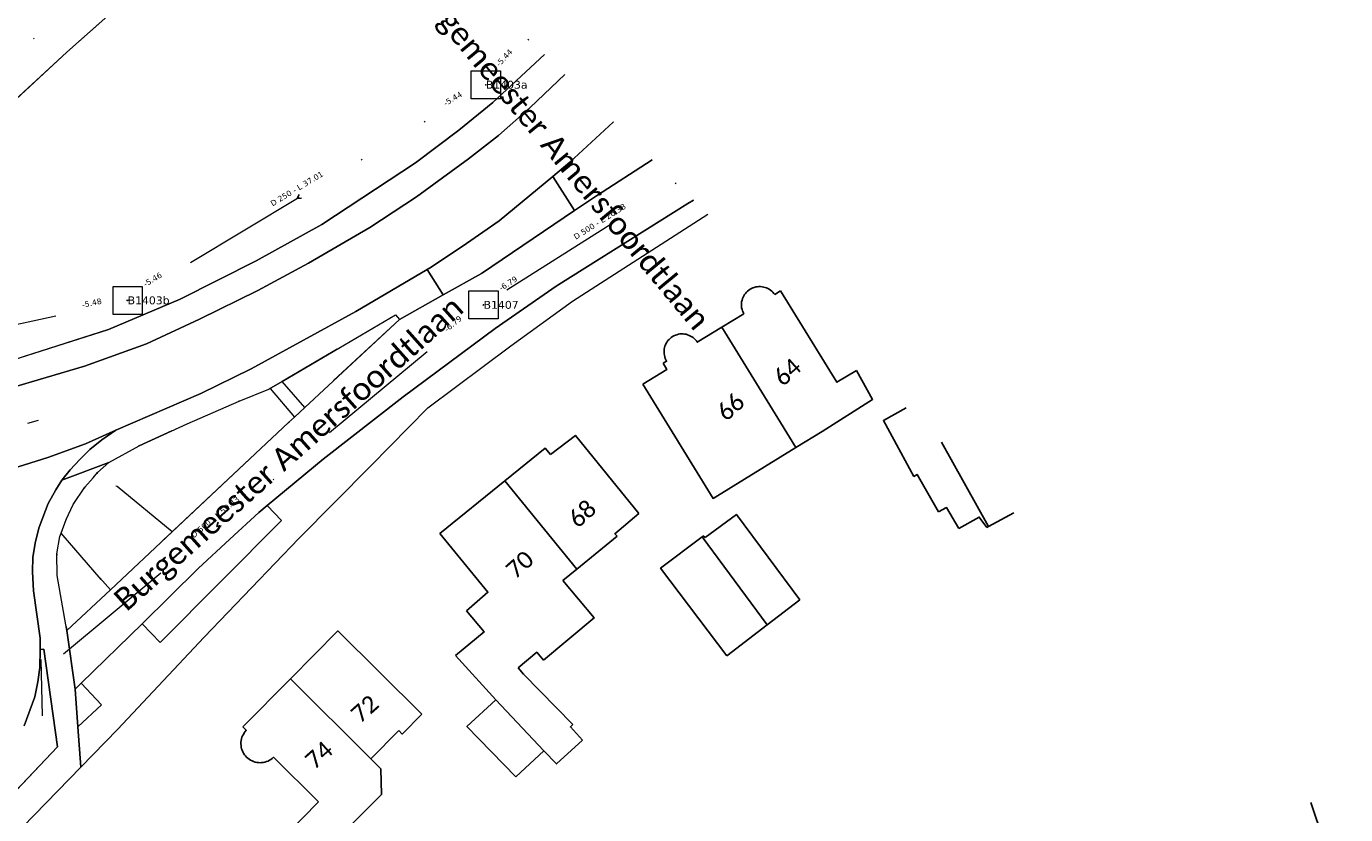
# Model space of a CAD drawing. Header units: metres. Extents: x 113074 to 114313, y 482627 to 483855.
# Tile 58 of 78: x 113766 to 113883, y 483421 to 483491. Entities that reach past the tile are written whole.
import ezdxf
from ezdxf.enums import TextEntityAlignment as Align

# ---------------------------------------------------------------- set-up
doc = ezdxf.new("R2010")
doc.units = ezdxf.units.M
doc.header["$MEASUREMENT"] = 0
doc.linetypes.add('DGN Style 2', pattern=[50.429501, 30.257701, -20.1718])
doc.linetypes.add('DGN Style 6', pattern=[30.473618, 0.016022, -6.408752, 11.215317, -6.408752, 0.016022, -6.408752])
for name, color, linetype, lineweight in [('BGT-Lijnen - BTD Groenvoorziening  gras- en kruidachtigen (v)', 94, 'Continuous', 13), ('BGT-Lijnen - Huisnummer overig (t)', 252, 'Continuous', 13), ('BGT-Lijnen - ORL Straatnaam (t)', 7, 'Continuous', 13), ('BGT-Lijnen - OTD Open verharding (v)', 7, 'Continuous', 13), ('BGT-Lijnen - PND grondvlak pand (v_mv)', 1, 'Continuous', 13), ('BGT-Lijnen - SHD Hek (l)', 211, 'Continuous', 13), ('BGT-Lijnen - WGD Rijbaan - Lokale weg (v)', 7, 'Continuous', 13), ('BGT-Lijnen - WGD Rijbaan - Lokale weg verkeersdrempel (v)', 7, 'Continuous', 13), ('BGT-Lijnen - WGD Voetpad (v)', 7, 'Continuous', 13), ('BGT-Lijnen - XXX Haagvoet BTD (v)', 211, 'Continuous', 13), ('Riolering - BOBs', 7, 'Continuous', 13), ('Riolering - Gemengd riool', 7, 'Continuous', 13), ('Riolering - KNOOP_NUMMER', 7, 'Continuous', 13), ('Riolering - KNOOP_RIOOLPUT', 7, 'Continuous', 13), ('Riolering - Leidingtekst', 7, 'Continuous', 13), ('Riolering - Level 63', 7, 'Continuous', 13), ('Riolering - Stroomrichting', 7, 'Continuous', 13)]:
    doc.layers.add(name, color=color, linetype=linetype, lineweight=lineweight)
doc.styles.add('Style-Calibri', font='calibri.ttf')
doc.styles.add('Style-Verdana', font='verdana.ttf')

# ---------------------------------------------------------------- blocks, each defined once
blk = doc.blocks.new('rioput')
at = {"layer": 'Riolering - Level 63', "linetype": 'Continuous', "lineweight": 13}
blk.add_3dface([(-1.29, 1.24), (1.29, 1.24), (1.29, -1.24), (-1.29, -1.24)], dxfattribs=at)

msp = doc.modelspace()

# ---------------------------------------------------------------- linework, layer by layer
at = {"layer": 'BGT-Lijnen - BTD Groenvoorziening  gras- en kruidachtigen (v)', "linetype": 'DGN Style 2', "lineweight": 13, "flags": 128}
for points in [[(113781.85, 483498.55), (113777.3, 483494.79), (113770.01, 483488.29)], [(113770.01, 483488.29), (113762.22, 483481.08), (113760, 483478.93)], [(113804.71, 483481.37), (113807.72, 483483.81), (113812.28, 483488.06)], [(113792.58, 483473.01), (113800.89, 483478.48), (113804.71, 483481.37)], [(113780.05, 483466.41), (113786.78, 483469.8), (113792.58, 483473.01)], [(113762.36, 483460.1), (113773.71, 483463.71), (113780.05, 483466.41)], [(113787.01, 483447.51), (113784.45, 483445.14), (113781.64, 483442.54)], [(113789.01, 483446.81), (113787.75, 483448.12), (113787.01, 483447.51)], [(113778.27, 483436), (113789.01, 483446.81)], [(113781.64, 483442.54), (113776.68, 483437.64), (113778.27, 483436)], [(113758.3, 483415.28), (113769.19, 483426.77), (113767.98, 483435.42)], [(113767.66, 483435.39), (113767.64, 483433.79), (113767.46, 483432.5)], [(113767.98, 483435.42), (113767.66, 483435.39)], [(113767.46, 483432.5), (113767.19, 483431.17), (113766.25, 483428.62)], [(113771.3, 483432.39), (113770.75, 483431.86), (113770.99, 483428.54)], [(113770.99, 483428.54), (113773.08, 483430.49), (113771.3, 483432.39)]]:
    msp.add_lwpolyline(points, dxfattribs=at)
at = {"layer": 'BGT-Lijnen - ORL Straatnaam (t)', "linetype": 'Continuous', "lineweight": 13, "flags": 128}
msp.add_lwpolyline([(113766.56, 483455.41), (113767.52, 483455.7)], dxfattribs=at)
at = {"layer": 'BGT-Lijnen - OTD Open verharding (v)', "linetype": 'Continuous', "lineweight": 13, "flags": 128}
for points in [[(113789.07, 483459.1), (113787.9, 483458.44), (113788, 483458.48)], [(113791.07, 483456.82), (113789.07, 483459.1)], [(113788, 483458.48), (113790.16, 483455.96), (113791.07, 483456.82)]]:
    msp.add_lwpolyline(points, dxfattribs=at)
at = {"layer": 'BGT-Lijnen - PND grondvlak pand (v_mv)', "linetype": 'Continuous', "lineweight": 25, "flags": 128}
for points in [[(113830.08, 483466.92), (113830, 483466.81), (113829.92, 483466.7)], [(113830.27, 483467.12), (113830.17, 483467.03), (113830.08, 483466.92)], [(113830.49, 483467.28), (113830.37, 483467.21), (113830.27, 483467.12)], [(113830.73, 483467.41), (113830.61, 483467.35), (113830.49, 483467.28)], [(113831, 483467.49), (113830.86, 483467.45), (113830.73, 483467.41)], [(113831.27, 483467.52), (113831.13, 483467.51), (113831, 483467.49)], [(113831.54, 483467.51), (113831.4, 483467.52), (113831.27, 483467.52)], [(113831.81, 483467.45), (113831.68, 483467.48), (113831.54, 483467.51)], [(113832.06, 483467.35), (113831.94, 483467.4), (113831.81, 483467.45)], [(113832.3, 483467.2), (113832.18, 483467.28), (113832.06, 483467.35)], [(113832.5, 483467.02), (113832.4, 483467.12), (113832.3, 483467.2)], [(113832.67, 483466.81), (113832.59, 483466.92), (113832.5, 483467.02)], [(113833.19, 483467.13), (113832.67, 483466.81)], [(113839.9, 483460.1), (113838.17, 483459.04), (113833.19, 483467.13)], [(113829.74, 483466.18), (113829.73, 483466.04), (113829.72, 483465.91)], [(113829.72, 483465.91), (113829.73, 483465.77), (113829.74, 483465.63)], [(113829.81, 483466.45), (113829.77, 483466.31), (113829.74, 483466.18)], [(113829.92, 483466.7), (113829.86, 483466.57), (113829.81, 483466.45)], [(113829.93, 483465.12), (113827.99, 483463.93), (113833.17, 483455.49)], [(113829.74, 483465.63), (113829.77, 483465.5), (113829.81, 483465.37)], [(113829.81, 483465.37), (113829.86, 483465.24), (113829.93, 483465.12)], [(113827.99, 483463.93), (113825.81, 483462.59), (113825.73, 483462.7)], [(113834.54, 483453.26), (113833.17, 483455.49), (113827.99, 483463.93)], [(113823, 483462.37), (113822.95, 483462.25), (113822.91, 483462.11)], [(113823.14, 483462.62), (113823.06, 483462.5), (113823, 483462.37)], [(113823.31, 483462.83), (113823.22, 483462.73), (113823.14, 483462.62)], [(113823.51, 483463.01), (113823.41, 483462.93), (113823.31, 483462.83)], [(113823.75, 483463.16), (113823.63, 483463.09), (113823.51, 483463.01)], [(113824.01, 483463.26), (113823.88, 483463.21), (113823.75, 483463.16)], [(113824.28, 483463.32), (113824.14, 483463.29), (113824.01, 483463.26)], [(113824.55, 483463.33), (113824.41, 483463.33), (113824.28, 483463.32)], [(113824.82, 483463.29), (113824.69, 483463.31), (113824.55, 483463.33)], [(113825.09, 483463.2), (113824.96, 483463.25), (113824.82, 483463.29)], [(113825.33, 483463.08), (113825.21, 483463.14), (113825.09, 483463.2)], [(113825.55, 483462.91), (113825.44, 483463), (113825.33, 483463.08)], [(113825.73, 483462.7), (113825.65, 483462.81), (113825.55, 483462.91)], [(113823.03, 483461.04), (113823.09, 483460.91), (113822.78, 483460.73)], [(113822.91, 483462.11), (113822.89, 483461.98), (113822.87, 483461.84)], [(113822.87, 483461.84), (113822.87, 483461.7), (113822.88, 483461.57)], [(113822.88, 483461.57), (113822.9, 483461.43), (113822.93, 483461.29)], [(113822.93, 483461.29), (113822.97, 483461.16), (113823.03, 483461.04)], [(113822.78, 483460.73), (113823.12, 483460.18), (113820.99, 483458.87)], [(113836.85, 483454.68), (113841.32, 483457.52), (113839.9, 483460.1)], [(113820.99, 483458.87), (113827.21, 483448.75), (113834.54, 483453.26)], [(113844.3, 483456.78), (113842.28, 483455.65), (113844.97, 483450.71)], [(113833.17, 483455.49), (113834.54, 483453.26), (113836.85, 483454.68)], [(113820.64, 483447.43), (113815.03, 483454.34), (113812.81, 483452.64)], [(113812.81, 483452.64), (113812.34, 483453.22), (113808.77, 483450.32)], [(113851.43, 483446.19), (113851.58, 483446.27), (113847.43, 483453.73)], [(113847.43, 483453.73), (113851.58, 483446.27), (113853.84, 483447.47)], [(113844.97, 483450.71), (113845.27, 483450.88), (113847.17, 483447.58)], [(113815.14, 483442.5), (113808.77, 483450.32), (113803.04, 483445.65)], [(113808.77, 483450.32), (113815.14, 483442.5), (113818.71, 483445.41)], [(113818.71, 483445.41), (113818.52, 483445.63), (113820.64, 483447.43)], [(113834.88, 483439.78), (113829.28, 483447.34), (113826.5, 483445.29)], [(113847.17, 483447.58), (113847.87, 483447.95), (113848.96, 483446.09)], [(113848.96, 483446.09), (113850.77, 483447.1), (113851.43, 483446.19)], [(113803.04, 483445.65), (113807.28, 483440.45), (113805.4, 483438.81)], [(113826.23, 483445.35), (113822.57, 483442.57), (113828.43, 483434.83)], [(113826.5, 483445.29), (113826.34, 483445.44), (113826.23, 483445.35)], [(113828.43, 483434.83), (113832.01, 483437.57), (113826.23, 483445.35)], [(113826.23, 483445.35), (113832.01, 483437.57), (113834.88, 483439.78)], [(113813.91, 483441.5), (113815.14, 483442.5)], [(113812.19, 483434.44), (113816.68, 483438.18), (113813.91, 483441.5)], [(113805.4, 483438.81), (113806.95, 483436.93), (113804.41, 483434.85)], [(113801.45, 483429.64), (113794.01, 483437.02), (113789.8, 483432.77)], [(113804.41, 483434.85), (113807.99, 483430.93), (113812.23, 483426.41)], [(113809.95, 483433.76), (113811.6, 483435.14), (113812.19, 483434.44)], [(113814.8, 483428.74), (113810.43, 483433.18), (113809.95, 483433.76)], [(113796.93, 483425.7), (113789.8, 483432.77), (113785.59, 483428.52)], [(113789.8, 483432.77), (113796.93, 483425.7), (113799.4, 483428.19)], [(113807.99, 483430.93), (113805.43, 483428.55), (113809.74, 483424.09)], [(113809.74, 483424.09), (113812.23, 483426.41), (113807.99, 483430.93)], [(113799.4, 483428.19), (113799.71, 483427.88), (113801.45, 483429.64)], [(113785.59, 483428.52), (113785.89, 483428.22), (113785.8, 483428.11)], [(113815.65, 483427.34), (113814.59, 483428.52), (113814.8, 483428.74)], [(113785.45, 483427.31), (113785.43, 483427.17), (113785.43, 483427.02)], [(113785.52, 483427.6), (113785.48, 483427.46), (113785.45, 483427.31)], [(113785.64, 483427.86), (113785.57, 483427.73), (113785.52, 483427.6)], [(113785.8, 483428.11), (113785.71, 483427.99), (113785.64, 483427.86)], [(113812.23, 483426.41), (113813.36, 483425.24), (113815.65, 483427.34)], [(113785.43, 483427.02), (113785.44, 483426.88), (113785.46, 483426.73)], [(113785.46, 483426.73), (113785.49, 483426.59), (113785.54, 483426.45)], [(113785.54, 483426.45), (113785.59, 483426.32), (113785.66, 483426.19)], [(113785.66, 483426.19), (113785.74, 483426.06), (113785.83, 483425.95)], [(113785.83, 483425.95), (113785.93, 483425.84), (113786.04, 483425.74)], [(113786.04, 483425.74), (113786.16, 483425.66), (113786.28, 483425.58)], [(113786.28, 483425.58), (113786.41, 483425.51), (113786.54, 483425.45)], [(113786.54, 483425.45), (113786.68, 483425.41), (113786.83, 483425.38)], [(113786.83, 483425.38), (113786.97, 483425.36), (113787.12, 483425.35)], [(113787.12, 483425.35), (113787.26, 483425.36), (113787.41, 483425.37)], [(113787.41, 483425.37), (113787.55, 483425.4), (113787.69, 483425.45)], [(113787.69, 483425.45), (113787.83, 483425.5), (113787.96, 483425.56)], [(113787.96, 483425.56), (113788.08, 483425.64), (113788.2, 483425.73)], [(113788.2, 483425.73), (113788.31, 483425.83), (113792.3, 483421.87)], [(113797.82, 483424.82), (113796.93, 483425.7)], [(113791.93, 483416.56), (113797.86, 483422.54), (113797.82, 483424.82)], [(113792.3, 483421.87), (113789.46, 483419), (113791.93, 483416.56)], [(113880.1, 483421.82), (113883.47, 483411.83), (113885.21, 483412.42)]]:
    msp.add_lwpolyline(points, dxfattribs=at)
at = {"layer": 'BGT-Lijnen - SHD Hek (l)', "linetype": 'Continuous', "lineweight": 13, "flags": 128}
msp.add_lwpolyline([(113767.73, 483434.49), (113767.84, 483429.49)], dxfattribs=at)
at = {"layer": 'BGT-Lijnen - WGD Rijbaan - Lokale weg (v)', "linetype": 'Continuous', "lineweight": 13, "flags": 128}
for points in [[(113770.01, 483488.29), (113777.3, 483494.79), (113781.85, 483498.55)], [(113760, 483478.93), (113762.22, 483481.08), (113770.01, 483488.29)], [(113814.09, 483486.29), (113811.01, 483483.37), (113808.23, 483480.9)], [(113813.02, 483477.28), (113814.53, 483478.53), (113818.38, 483482.07)], [(113818.38, 483482.07), (113818.4, 483482.09)], [(113808.23, 483480.9), (113805.57, 483478.82), (113800.97, 483475.47)], [(113821.83, 483478.74), (113816.89, 483475.57)], [(113805.4, 483471.33), (113808.29, 483473.34), (113813.02, 483477.28)], [(113800.97, 483475.47), (113796.84, 483472.75), (113791.4, 483469.59)], [(113816.89, 483475.57), (113814.94, 483474.25), (113806.71, 483468.68)], [(113824.99, 483474.89), (113825.47, 483475.18)], [(113807.92, 483463.81), (113813.33, 483467.55), (113824.99, 483474.89)], [(113801.91, 483469.03), (113802.25, 483469.23), (113805.4, 483471.33)], [(113791.4, 483469.59), (113786.93, 483467.16), (113781.77, 483464.62)], [(113786.34, 483460.24), (113795.6, 483465.32), (113801.91, 483469.03)], [(113806.71, 483468.68), (113803.33, 483466.79), (113799.45, 483464.61)], [(113781.77, 483464.62), (113777.07, 483462.46), (113771.58, 483460.46)], [(113799.45, 483464.61), (113791.07, 483456.82), (113790.16, 483455.96)], [(113792.69, 483452.23), (113799.79, 483457.75), (113807.92, 483463.81)], [(113771.58, 483460.46), (113764.8, 483458.45), (113759.18, 483457.04)], [(113774.37, 483454.79), (113781.88, 483458.04), (113786.34, 483460.24)], [(113790.16, 483455.96), (113789.64, 483455.48), (113779.35, 483445.81)], [(113768.33, 483452.37), (113771.67, 483453.59), (113774.37, 483454.79)], [(113773.12, 483453.95), (113774.37, 483454.79), (113771.67, 483453.59)], [(113771.67, 483453.59), (113768.33, 483452.37), (113763.14, 483450.75)], [(113771.16, 483452.21), (113772.06, 483453.09), (113773.12, 483453.95)], [(113752.85, 483448.19), (113763.14, 483450.75), (113768.33, 483452.37)], [(113769.58, 483450.36), (113770.32, 483451.29), (113771.16, 483452.21)], [(113787.01, 483447.51), (113787.75, 483448.12), (113792.69, 483452.23)], [(113767.57, 483446.2), (113768.38, 483448.31), (113769.04, 483449.52)], [(113769.04, 483449.52), (113769.58, 483450.36)], [(113781.64, 483442.54), (113784.45, 483445.14), (113787.01, 483447.51)], [(113767, 483443.54), (113767.24, 483444.93), (113767.57, 483446.2)], [(113779.35, 483445.81), (113773.87, 483440.66), (113770.02, 483437.05)], [(113767.06, 483440.57), (113766.98, 483442.26), (113767, 483443.54)], [(113771.3, 483432.39), (113776.68, 483437.64), (113781.64, 483442.54)], [(113767.66, 483435.39), (113767.67, 483436.38), (113767.06, 483440.57)], [(113770.02, 483437.05), (113770.75, 483431.86), (113771.3, 483432.39)], [(113767.46, 483432.5), (113767.64, 483433.79), (113767.66, 483435.39)], [(113766.25, 483428.62), (113767.19, 483431.17), (113767.46, 483432.5)]]:
    msp.add_lwpolyline(points, dxfattribs=at)
at = {"layer": 'BGT-Lijnen - WGD Rijbaan - Lokale weg verkeersdrempel (v)', "linetype": 'Continuous', "lineweight": 13, "flags": 128}
for points in [[(113814.94, 483474.25), (113813.02, 483477.28), (113808.29, 483473.34)], [(113803.33, 483466.79), (113806.71, 483468.68), (113814.94, 483474.25)], [(113808.29, 483473.34), (113805.4, 483471.33), (113802.25, 483469.23)], [(113802.25, 483469.23), (113801.91, 483469.03), (113803.33, 483466.79)]]:
    msp.add_lwpolyline(points, dxfattribs=at)
at = {"layer": 'BGT-Lijnen - WGD Voetpad (v)', "linetype": 'Continuous', "lineweight": 13, "flags": 128}
for points in [[(113812.28, 483488.06), (113807.72, 483483.81)], [(113808.23, 483480.9), (113811.01, 483483.37), (113814.09, 483486.29)], [(113807.72, 483483.81), (113804.71, 483481.37), (113800.89, 483478.48)], [(113818.38, 483482.07), (113814.53, 483478.53), (113813.02, 483477.28)], [(113818.4, 483482.09), (113818.38, 483482.07)], [(113800.97, 483475.47), (113805.57, 483478.82), (113808.23, 483480.9)], [(113816.89, 483475.57), (113821.83, 483478.74)], [(113800.89, 483478.48), (113792.58, 483473.01), (113786.78, 483469.8)], [(113813.02, 483477.28), (113814.94, 483474.25), (113816.89, 483475.57)], [(113791.4, 483469.59), (113796.84, 483472.75), (113800.97, 483475.47)], [(113825.47, 483475.18), (113824.99, 483474.89)], [(113824.99, 483474.89), (113813.33, 483467.55), (113807.92, 483463.81)], [(113809.3, 483462.27), (113814.76, 483466.23), (113826.75, 483473.93)], [(113786.78, 483469.8), (113780.05, 483466.41), (113773.71, 483463.71)], [(113781.77, 483464.62), (113786.93, 483467.16), (113791.4, 483469.59)], [(113803.33, 483466.79), (113801.91, 483469.03), (113795.6, 483465.32)], [(113799.11, 483465.01), (113799.45, 483464.61), (113803.33, 483466.79)], [(113771.58, 483460.46), (113777.07, 483462.46), (113781.77, 483464.62)], [(113795.6, 483465.32), (113786.34, 483460.24), (113781.88, 483458.04)], [(113789.07, 483459.1), (113799.11, 483465.01)], [(113773.71, 483463.71), (113762.36, 483460.1), (113755.76, 483458.76)], [(113807.92, 483463.81), (113799.79, 483457.75), (113792.69, 483452.23)], [(113796.93, 483451.63), (113801.97, 483456.79), (113809.3, 483462.27)], [(113759.18, 483457.04), (113764.8, 483458.45), (113771.58, 483460.46)], [(113785.28, 483457.37), (113787.9, 483458.44), (113789.07, 483459.1)], [(113781.88, 483458.04), (113774.37, 483454.79), (113773.12, 483453.95)], [(113776.41, 483453.42), (113780.66, 483455.35), (113785.28, 483457.37)], [(113769.58, 483450.36), (113773.75, 483451.95), (113776.41, 483453.42)], [(113773.12, 483453.95), (113772.06, 483453.09), (113771.16, 483452.21)], [(113771.16, 483452.21), (113770.32, 483451.29), (113769.58, 483450.36)], [(113772.73, 483451.04), (113773.75, 483451.95), (113769.58, 483450.36)], [(113792.69, 483452.23), (113787.75, 483448.12), (113789.01, 483446.81)], [(113771.62, 483449.74), (113772.34, 483450.58), (113772.73, 483451.04)], [(113782.18, 483436.46), (113790.54, 483445.2), (113796.93, 483451.63)], [(113769.58, 483450.36), (113769.04, 483449.52), (113768.38, 483448.31)], [(113769.95, 483446.88), (113770.59, 483448.22), (113771.62, 483449.74)], [(113768.38, 483448.31), (113767.57, 483446.2), (113767.24, 483444.93)], [(113769.4, 483445.38), (113769.51, 483445.68), (113769.95, 483446.88)], [(113789.01, 483446.81), (113778.27, 483436), (113776.68, 483437.64)], [(113767.24, 483444.93), (113767, 483443.54), (113766.98, 483442.26)], [(113769.15, 483441.93), (113769.14, 483443.84), (113769.4, 483445.38)], [(113766.98, 483442.26), (113767.06, 483440.57), (113767.67, 483436.38)], [(113770.75, 483431.86), (113770.02, 483437.05), (113769.15, 483441.93)], [(113776.68, 483437.64), (113771.3, 483432.39), (113773.08, 483430.49)], [(113767.98, 483435.42), (113769.19, 483426.77), (113758.3, 483415.28)], [(113767.67, 483436.38), (113767.66, 483435.39), (113767.98, 483435.42)], [(113771.25, 483424.94), (113774.51, 483428.28), (113782.18, 483436.46)], [(113771.25, 483424.94), (113770.99, 483428.54), (113770.75, 483431.86)], [(113773.08, 483430.49), (113770.99, 483428.54), (113771.25, 483424.94)], [(113740.9, 483393.88), (113750.6, 483403.74), (113771.25, 483424.94)]]:
    msp.add_lwpolyline(points, dxfattribs=at)
at = {"layer": 'BGT-Lijnen - XXX Haagvoet BTD (v)', "linetype": 'DGN Style 6', "lineweight": 13, "flags": 128}
for points in [[(113799.45, 483464.61), (113799.11, 483465.01), (113789.07, 483459.1)], [(113789.07, 483459.1), (113791.07, 483456.82), (113799.45, 483464.61)], [(113788, 483458.48), (113787.9, 483458.44), (113785.28, 483457.37)], [(113789.64, 483455.48), (113790.16, 483455.96), (113788, 483458.48)], [(113785.28, 483457.37), (113780.66, 483455.35), (113776.41, 483453.42)], [(113774.46, 483449.81), (113779.35, 483445.81), (113789.64, 483455.48)], [(113776.41, 483453.42), (113773.75, 483451.95), (113772.73, 483451.04)], [(113774.46, 483449.81), (113772.34, 483450.58), (113771.62, 483449.74)], [(113772.73, 483451.04), (113772.34, 483450.58), (113774.46, 483449.81)], [(113771.62, 483449.74), (113770.59, 483448.22), (113769.95, 483446.88)], [(113773.87, 483440.66), (113779.35, 483445.81), (113774.46, 483449.81)], [(113769.95, 483446.88), (113769.51, 483445.68), (113773.87, 483440.66)], [(113769.51, 483445.68), (113769.4, 483445.38), (113769.14, 483443.84)], [(113770.02, 483437.05), (113773.87, 483440.66), (113769.51, 483445.68)], [(113769.14, 483443.84), (113769.15, 483441.93), (113770.02, 483437.05)]]:
    msp.add_lwpolyline(points, dxfattribs=at)
at = {"layer": 'Riolering - Gemengd riool', "color": 94, "linetype": 'DGN Style 6', "lineweight": 13, "flags": 128}
for points in [[(113790.59, 483509.25), (113763.3, 483486.3)], [(113810.88, 483489.43), (113807.1, 483485.4)], [(113775.4, 483466.3), (113807.1, 483485.4)], [(113823.94, 483476.67), (113806.9, 483465.9)], [(113775.4, 483466.3), (113737.35, 483457.96)], [(113806.9, 483465.9), (113761.2, 483427.9)]]:
    msp.add_lwpolyline(points, dxfattribs=at)
at = {"layer": 'Riolering - KNOOP_RIOOLPUT', "color": 7, "linetype": 'Continuous', "lineweight": 13}
for p in [(113807.1, 483485.4), (113775.4, 483466.3), (113806.9, 483465.9)]:
    msp.add_point(p, dxfattribs=at)
at = {"layer": 'Riolering - Stroomrichting', "color": 30, "linetype": 'Continuous', "lineweight": 25, "flags": 128}
for points in [[(113790.59, 483475.68), (113790.39, 483475.33)], [(113790.79, 483475.34), (113790.39, 483475.33)], [(113783.42, 483446.64), (113783.28, 483446.26)], [(113783.68, 483446.33), (113783.28, 483446.26)]]:
    msp.add_lwpolyline(points, dxfattribs=at)

# ---------------------------------------------------------------- block references
at = {"layer": 'Riolering - Level 63', "linetype": 'Continuous', "lineweight": 13}
for p in [(113807.1, 483485.4), (113775.4, 483466.3), (113806.9, 483465.9)]:
    msp.add_blockref('rioput', p, dxfattribs=at)

# ---------------------------------------------------------------- texts
at = {"layer": 'BGT-Lijnen - Huisnummer overig (t)', "linetype": 'Continuous', "lineweight": 13, "style": 'Style-Calibri'}
for s, p in [('64', (113833.78, 483459.96)), ('66', (113828.76, 483456.87)), ('68', (113815.63, 483447.41)), ('70', (113810.1, 483442.91)), ('72', (113796.38, 483430.13)), ('74', (113792.33, 483426.04))]:
    msp.add_text(s, height=1.5, rotation=41.85, dxfattribs=at).set_placement(p, align=Align.MIDDLE_CENTER)
at = {"layer": 'BGT-Lijnen - ORL Straatnaam (t)', "color": 7, "linetype": 'Continuous', "lineweight": 13, "style": 'Style-Calibri'}
for rotation, p in [(309.6623, (113813.53, 483479.57)), (41.688, (113789.63, 483452.77))]:
    msp.add_text('Burgemeester Amersfoordtlaan', height=2, rotation=rotation, dxfattribs=at).set_placement(p, align=Align.MIDDLE_CENTER)
at = {"layer": 'Riolering - BOBs', "color": 7, "linetype": 'Continuous', "lineweight": 13, "style": 'Style-Verdana'}
for s, rotation, p in [('-5.44', 46.8639, (113808.9, 483487.62)), ('-5.44', 31.0669, (113804.3, 483483.95)), ('-5.46', 31.0669, (113777.74, 483467.94)), ('-6.79', 32.3075, (113809.2, 483467.59)), ('-5.48', 12.3719, (113772.28, 483465.82)), ('-6.79', 39.7469, (113804.35, 483464.04))]:
    msp.add_text(s, height=0.5, rotation=rotation, dxfattribs=at).set_placement(p, align=Align.CENTER)
at = {"layer": 'Riolering - KNOOP_NUMMER', "color": 7, "linetype": 'Continuous', "lineweight": 13, "style": 'Style-Verdana'}
for s, p in [('B1403a', (113807.1, 483485.4)), ('B1403b', (113775.4, 483466.3)), ('B1407', (113806.9, 483465.9))]:
    msp.add_text(s, height=0.7, dxfattribs=at).set_placement(p, align=Align.MIDDLE_LEFT)
at = {"layer": 'Riolering - Leidingtekst', "color": 7, "linetype": 'Continuous', "lineweight": 13, "style": 'Style-Verdana'}
for s, rotation, p in [('D 250 - L 37.01', 31.07, (113790.5, 483475.98)), ('D 500 - L 26.38', 32.3046, (113817.31, 483473.07)), ('D 500 - L 59.43', 39.7439, (113783.3, 483446.92))]:
    msp.add_text(s, height=0.5, rotation=rotation, dxfattribs=at).set_placement(p, align=Align.CENTER)

doc.saveas('drawing.dxf')
